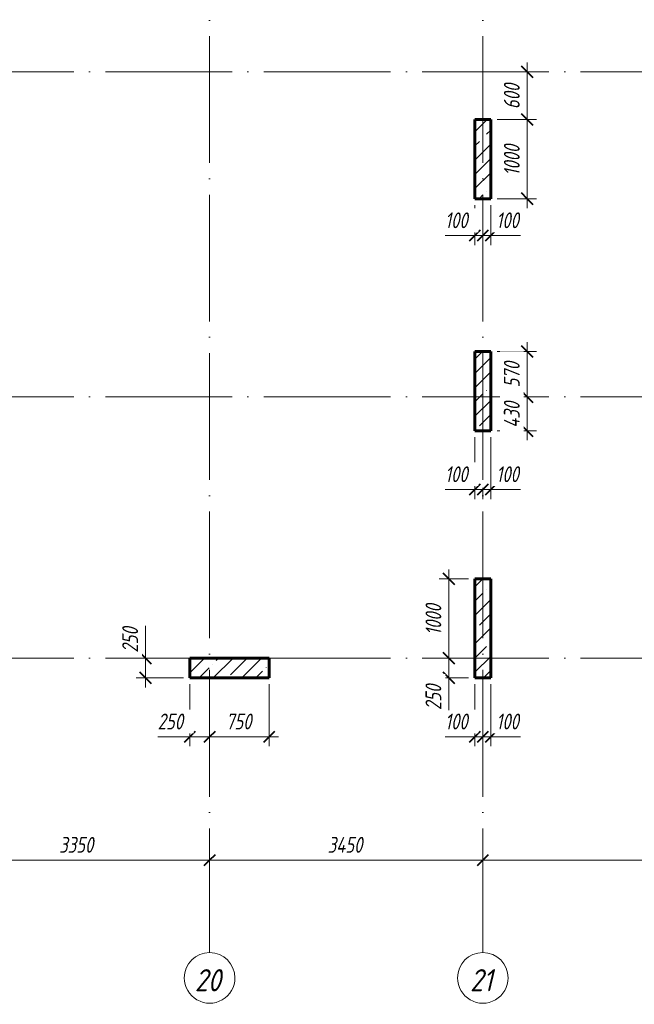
# Model space of a CAD drawing. Header units: millimetres. Extents: x 6092 to 73550, y -4371 to 20491.
# Tile 16 of 25: x 57651 to 65413, y -4371 to 8060. Entities that reach past the tile are written whole.
import ezdxf

# ---------------------------------------------------------------- set-up
doc = ezdxf.new("R2010")
doc.units = ezdxf.units.MM
doc.linetypes.add('ADSK_Линия сетки', pattern=[2000, 1600, -200, 0, -200])
for name, color, linetype, lineweight in [('A-____-____-DIMS', 211, 'Continuous', 9), ('A-____-____-DIMS-80', 211, 'Continuous', 9), ('S-COLS-____-MCUT', 52, 'Continuous', 40), ('S-COLS-____-OTLN', 52, 'Continuous', 18), ('S-GRID-____-IDEN', 1, 'Continuous', 20), ('S-GRID-____-OTLN', 1, 'Continuous', 9)]:
    doc.layers.add(name, color=color, linetype=linetype, lineweight=lineweight)
doc.styles.add('GOST Common_I', font='GOST_Common Italic.ttf', dxfattribs={"width": 0.9, "height": 280})
doc.styles.add('GOST Common_I_1', font='GOST_Common Italic.ttf', dxfattribs={"width": 0.8, "height": 200})
doc.dimstyles.new('ADSK_Округление_5мм__Узкий_', dxfattribs={"dimscale": 304.8, "dimtxt": 0.659918, "dimasz": 0.472441, "dimexe": 0.393701, "dimexo": 0.000861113, "dimgap": 0.104987, "dimtad": 1, "dimdec": 0, "dimlfac": 304.8, "dimrnd": 5, "dimdsep": 46, "dimtxsty": 'GOST Common_I_1', "dimblk1": 'OBLIQUE', "dimblk2": 'OBLIQUE', "dimsah": 1, "dimcen": 0.09, "dimdle": 0.393701, "dimazin": 0, "dimtfac": 1, "dimtdec": 4, "dimtix": 1, "dimtmove": 0, "dimatfit": 3, "dimfxl": 1, "dimtvp": 1, "dimtfill": 1, "dimtolj": 1, "dimtzin": 0, "dimlwd": 20, "dimlwe": 20, "dimarcsym": 2})
doc.dimstyles.new('ADSK_Округление_5мм__Узкий__1', dxfattribs={"dimscale": 304.8, "dimtxt": 0.659918, "dimasz": 0.472441, "dimexe": 0.393701, "dimexo": 0.000861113, "dimgap": 0.104987, "dimtad": 1, "dimdec": 0, "dimlfac": 304.8, "dimrnd": 5, "dimdsep": 46, "dimtxsty": 'GOST Common_I_1', "dimblk1": 'OBLIQUE', "dimblk2": 'OBLIQUE', "dimsah": 1, "dimcen": 0.09, "dimdle": 0.393701, "dimazin": 0, "dimtfac": 1, "dimtdec": 4, "dimtix": 1, "dimtmove": 1, "dimatfit": 3, "dimfxl": 1, "dimtvp": 1, "dimtfill": 1, "dimtolj": 1, "dimtzin": 0, "dimlwd": 20, "dimlwe": 20, "dimarcsym": 2})
pattern_1 = [(45, (16130.72, 8588.57), (-179.6051, 179.6051), []), (45, (16310.33, 8588.57), (-179.6051, 179.6051), [317.5, -63.5, 2.682, -60.818])]

# ---------------------------------------------------------------- blocks, each defined once
blk = doc.blocks.new('Ось сетки - Круг_Ø8 мм-6408-КЖ1_ПЭ_ВЭ1_Опалубка_Пилоны')
at = {"layer": 'S-GRID-____-IDEN'}
for start, end in [(90, 270), (270, 90)]:
    blk.add_arc((6412, 0), 320, start, end, dxfattribs=at)
blk = doc.blocks.new('DIMBLOCK20-КЖ1_ПЭ_ВЭ1_Опалубка_Пилоны')
at = {"layer": 'A-____-____-DIMS-80', "lineweight": 40}
for p, q in [((56700, -2551), (56772, -2479)), ((60050, -2551), (60122, -2479)), ((56700, -2551), (56628, -2623)), ((60050, -2551), (59978, -2623))]:
    blk.add_line(p, q, dxfattribs=at)
at = {"layer": 'A-____-____-DIMS-80', "lineweight": 20}
for p, q in [((56700, -2551), (56700, -2529)), ((56700, -2551), (60050, -2551)), ((56700, -2551), (56700, -2671)), ((60050, -2551), (60050, -2529)), ((60050, -2551), (60050, -2671))]:
    blk.add_line(p, q, dxfattribs=at)
at = {"layer": 'A-____-____-DIMS-80', "color": 0, "lineweight": 20, "insert": (58150, -2258), "char_height": 200, "width": 540.02, "attachment_point": 1, "line_spacing_factor": 1.022761, "style": 'GOST Common_I_1', "bg_fill": 3, "box_fill_scale": 1.25, "bg_fill_color": 256, "bg_fill_true_color": 13158600, "bg_fill_transparency": 0}
blk.add_mtext('3350', dxfattribs=at)
blk = doc.blocks.new('_Oblique')
at = {"color": 0, "linetype": 'ByBlock', "lineweight": -2}
blk.add_line((-0.5, -0.5), (0.5, 0.5), dxfattribs=at)
blk = doc.blocks.new('DIMBLOCK21-КЖ1_ПЭ_ВЭ1_Опалубка_Пилоны')
at = {"layer": 'A-____-____-DIMS-80', "lineweight": 40}
for p, q in [((60050, -2551), (60122, -2479)), ((63500, -2551), (63572, -2479)), ((60050, -2551), (59978, -2623)), ((63500, -2551), (63428, -2623))]:
    blk.add_line(p, q, dxfattribs=at)
at = {"layer": 'A-____-____-DIMS-80', "lineweight": 20}
for p, q in [((60050, -2551), (60050, -2529)), ((60050, -2551), (63500, -2551)), ((60050, -2551), (60050, -2671)), ((63500, -2551), (63500, -2529)), ((63500, -2551), (63500, -2671))]:
    blk.add_line(p, q, dxfattribs=at)
at = {"layer": 'A-____-____-DIMS-80', "color": 0, "lineweight": 20, "insert": (61541, -2258), "char_height": 200, "width": 560.47, "attachment_point": 1, "line_spacing_factor": 1.022761, "style": 'GOST Common_I_1', "bg_fill": 3, "box_fill_scale": 1.25, "bg_fill_color": 256, "bg_fill_true_color": 13158600, "bg_fill_transparency": 0}
blk.add_mtext('3450', dxfattribs=at)
blk = doc.blocks.new('DIMBLOCK22-КЖ1_ПЭ_ВЭ1_Опалубка_Пилоны')
at = {"layer": 'A-____-____-DIMS-80', "lineweight": 40}
for p, q in [((63500, -2551), (63572, -2479)), ((70150, -2551), (70222, -2479)), ((63500, -2551), (63428, -2623)), ((70150, -2551), (70078, -2623))]:
    blk.add_line(p, q, dxfattribs=at)
at = {"layer": 'A-____-____-DIMS-80', "lineweight": 20}
for p, q in [((63500, -2551), (63500, -2529)), ((63500, -2551), (70270, -2551)), ((63500, -2551), (63500, -2671)), ((70150, -2551), (70150, -2529)), ((70150, -2551), (70150, -2671))]:
    blk.add_line(p, q, dxfattribs=at)
at = {"layer": 'A-____-____-DIMS-80', "color": 0, "lineweight": 20, "insert": (66600, -2258), "char_height": 200, "width": 540.02, "attachment_point": 1, "line_spacing_factor": 1.022761, "style": 'GOST Common_I_1', "bg_fill": 3, "box_fill_scale": 1.25, "bg_fill_color": 256, "bg_fill_true_color": 13158600, "bg_fill_transparency": 0}
blk.add_mtext('6650', dxfattribs=at)
blk = doc.blocks.new('DIMBLOCK57-КЖ1_ПЭ_ВЭ1_Опалубка_Пилоны')
at = {"layer": 'A-____-____-DIMS-80', "lineweight": 20}
for p, q in [((63400, -994), (63400, -330)), ((63023, -994), (63370, -994)), ((63280, -994), (63500, -994)), ((63370, -994), (63450, -994)), ((63400, -994), (63400, -1114)), ((63500, -994), (63500, -972)), ((63500, -994), (63500, -1114))]:
    blk.add_line(p, q, dxfattribs=at)
at = {"layer": 'A-____-____-DIMS-80', "lineweight": 40}
for p, q in [((63400, -994), (63328, -1066)), ((63400, -994), (63472, -922)), ((63500, -994), (63428, -1066)), ((63500, -994), (63572, -922))]:
    blk.add_line(p, q, dxfattribs=at)
at = {"layer": 'A-____-____-DIMS-80', "color": 0, "lineweight": 20, "insert": (63023, -701), "char_height": 200, "width": 368.19, "attachment_point": 1, "line_spacing_factor": 1.022761, "style": 'GOST Common_I_1', "bg_fill": 3, "box_fill_scale": 1.25, "bg_fill_color": 256, "bg_fill_true_color": 13158600, "bg_fill_transparency": 0}
blk.add_mtext('100', dxfattribs=at)
blk = doc.blocks.new('DIMBLOCK58-КЖ1_ПЭ_ВЭ1_Опалубка_Пилоны')
at = {"layer": 'A-____-____-DIMS-80', "lineweight": 20}
for p, q in [((63600, -994), (63600, -330)), ((63500, -994), (63500, -972)), ((63500, -994), (63720, -994)), ((63500, -994), (63500, -1114)), ((63630, -994), (63550, -994)), ((63600, -994), (63600, -1114)), ((63977, -994), (63630, -994))]:
    blk.add_line(p, q, dxfattribs=at)
at = {"layer": 'A-____-____-DIMS-80', "lineweight": 40}
for p, q in [((63500, -994), (63428, -1066)), ((63500, -994), (63572, -922)), ((63600, -994), (63528, -1066)), ((63600, -994), (63672, -922))]:
    blk.add_line(p, q, dxfattribs=at)
at = {"layer": 'A-____-____-DIMS-80', "color": 0, "lineweight": 20, "insert": (63670, -701), "char_height": 200, "width": 368.19, "attachment_point": 1, "line_spacing_factor": 1.022761, "style": 'GOST Common_I_1', "bg_fill": 3, "box_fill_scale": 1.25, "bg_fill_color": 256, "bg_fill_true_color": 13158600, "bg_fill_transparency": 0}
blk.add_mtext('100', dxfattribs=at)
blk = doc.blocks.new('DIMBLOCK59-КЖ1_ПЭ_ВЭ1_Опалубка_Пилоны')
at = {"layer": 'A-____-____-DIMS-80', "lineweight": 20}
for p, q in [((63070, 1120), (63070, 0)), ((63070, 1000), (62950, 1000)), ((63070, 1000), (63320, 1000)), ((63070, 0), (62950, 0)), ((63070, 0), (63092, 0))]:
    blk.add_line(p, q, dxfattribs=at)
at = {"layer": 'A-____-____-DIMS-80', "lineweight": 40}
for p, q in [((63070, 1000), (62998, 1072)), ((63070, 1000), (63142, 928)), ((63070, 0), (62998, 72)), ((63070, 0), (63142, -72))]:
    blk.add_line(p, q, dxfattribs=at)
at = {"layer": 'A-____-____-DIMS-80', "color": 0, "lineweight": 20, "insert": (62776, 290), "char_height": 200, "width": 503.2, "attachment_point": 1, "rotation": 90, "line_spacing_factor": 1.022761, "style": 'GOST Common_I_1', "bg_fill": 3, "box_fill_scale": 1.25, "bg_fill_color": 256, "bg_fill_true_color": 13158600, "bg_fill_transparency": 0}
blk.add_mtext('1000', dxfattribs=at)
blk = doc.blocks.new('DIMBLOCK60-КЖ1_ПЭ_ВЭ1_Опалубка_Пилоны')
at = {"layer": 'A-____-____-DIMS-80', "lineweight": 40}
for p, q in [((63070, 0), (62998, 72)), ((63070, 0), (63142, -72)), ((63070, -250), (62998, -178)), ((63070, -250), (63142, -322))]:
    blk.add_line(p, q, dxfattribs=at)
at = {"layer": 'A-____-____-DIMS-80', "lineweight": 20}
for p, q in [((63070, 0), (62950, 0)), ((63070, 0), (63070, -370)), ((63070, 0), (63092, 0)), ((63070, -279), (63070, -125)), ((63070, -250), (62950, -250)), ((63070, -250), (63320, -250)), ((63070, -656), (63070, -279))]:
    blk.add_line(p, q, dxfattribs=at)
at = {"layer": 'A-____-____-DIMS-80', "color": 0, "lineweight": 20, "insert": (62776, -656), "char_height": 200, "width": 405.01, "attachment_point": 1, "rotation": 90, "line_spacing_factor": 1.022761, "style": 'GOST Common_I_1', "bg_fill": 3, "box_fill_scale": 1.25, "bg_fill_color": 256, "bg_fill_true_color": 13158600, "bg_fill_transparency": 0}
blk.add_mtext('250', dxfattribs=at)
blk = doc.blocks.new('DIMBLOCK67-КЖ1_ПЭ_ВЭ1_Опалубка_Пилоны')
at = {"layer": 'A-____-____-DIMS-80', "lineweight": 20}
for p, q in [((64059, 3990), (64059, 3300)), ((64059, 3870), (63680, 3870)), ((64059, 3870), (64179, 3870)), ((64059, 3300), (63939, 3300)), ((64059, 3300), (64081, 3300))]:
    blk.add_line(p, q, dxfattribs=at)
at = {"layer": 'A-____-____-DIMS-80', "lineweight": 40}
for p, q in [((64059, 3870), (63987, 3942)), ((64059, 3870), (64131, 3798)), ((64059, 3300), (63987, 3372)), ((64059, 3300), (64131, 3228))]:
    blk.add_line(p, q, dxfattribs=at)
at = {"layer": 'A-____-____-DIMS-80', "color": 0, "lineweight": 20, "insert": (63766, 3416), "char_height": 200, "width": 405.01, "attachment_point": 1, "rotation": 90, "line_spacing_factor": 1.022761, "style": 'GOST Common_I_1', "bg_fill": 3, "box_fill_scale": 1.25, "bg_fill_color": 256, "bg_fill_true_color": 13158600, "bg_fill_transparency": 0}
blk.add_mtext('570', dxfattribs=at)
blk = doc.blocks.new('DIMBLOCK68-КЖ1_ПЭ_ВЭ1_Опалубка_Пилоны')
at = {"layer": 'A-____-____-DIMS-80', "lineweight": 40}
for p, q in [((64059, 3300), (63987, 3372)), ((64059, 3300), (64131, 3228)), ((64059, 2870), (63987, 2942)), ((64059, 2870), (64131, 2798))]:
    blk.add_line(p, q, dxfattribs=at)
at = {"layer": 'A-____-____-DIMS-80', "lineweight": 20}
for p, q in [((64059, 3300), (63939, 3300)), ((64059, 3300), (64059, 2750)), ((64059, 3300), (64081, 3300)), ((64059, 2870), (63680, 2870)), ((64059, 2870), (64179, 2870))]:
    blk.add_line(p, q, dxfattribs=at)
at = {"layer": 'A-____-____-DIMS-80', "color": 0, "lineweight": 20, "insert": (63766, 2908), "char_height": 200, "width": 425.47, "attachment_point": 1, "rotation": 90, "line_spacing_factor": 1.022761, "style": 'GOST Common_I_1', "bg_fill": 3, "box_fill_scale": 1.25, "bg_fill_color": 256, "bg_fill_true_color": 13158600, "bg_fill_transparency": 0}
blk.add_mtext('430', dxfattribs=at)
blk = doc.blocks.new('DIMBLOCK69-КЖ1_ПЭ_ВЭ1_Опалубка_Пилоны')
at = {"layer": 'A-____-____-DIMS-80', "lineweight": 20}
for p, q in [((63400, 2127), (63400, 2790)), ((63023, 2127), (63370, 2127)), ((63280, 2127), (63500, 2127)), ((63370, 2127), (63450, 2127)), ((63400, 2127), (63400, 2007)), ((63500, 2127), (63500, 2149)), ((63500, 2127), (63500, 2007))]:
    blk.add_line(p, q, dxfattribs=at)
at = {"layer": 'A-____-____-DIMS-80', "lineweight": 40}
for p, q in [((63400, 2127), (63328, 2055)), ((63400, 2127), (63472, 2199)), ((63500, 2127), (63428, 2055)), ((63500, 2127), (63572, 2199))]:
    blk.add_line(p, q, dxfattribs=at)
at = {"layer": 'A-____-____-DIMS-80', "color": 0, "lineweight": 20, "insert": (63023, 2421), "char_height": 200, "width": 368.19, "attachment_point": 1, "line_spacing_factor": 1.022761, "style": 'GOST Common_I_1', "bg_fill": 3, "box_fill_scale": 1.25, "bg_fill_color": 256, "bg_fill_true_color": 13158600, "bg_fill_transparency": 0}
blk.add_mtext('100', dxfattribs=at)
blk = doc.blocks.new('DIMBLOCK70-КЖ1_ПЭ_ВЭ1_Опалубка_Пилоны')
at = {"layer": 'A-____-____-DIMS-80', "lineweight": 20}
for p, q in [((63600, 2127), (63600, 2790)), ((63500, 2127), (63500, 2149)), ((63500, 2127), (63720, 2127)), ((63500, 2127), (63500, 2007)), ((63630, 2127), (63550, 2127)), ((63600, 2127), (63600, 2007)), ((63977, 2127), (63630, 2127))]:
    blk.add_line(p, q, dxfattribs=at)
at = {"layer": 'A-____-____-DIMS-80', "lineweight": 40}
for p, q in [((63500, 2127), (63428, 2055)), ((63500, 2127), (63572, 2199)), ((63600, 2127), (63528, 2055)), ((63600, 2127), (63672, 2199))]:
    blk.add_line(p, q, dxfattribs=at)
at = {"layer": 'A-____-____-DIMS-80', "color": 0, "lineweight": 20, "insert": (63670, 2421), "char_height": 200, "width": 368.19, "attachment_point": 1, "line_spacing_factor": 1.022761, "style": 'GOST Common_I_1', "bg_fill": 3, "box_fill_scale": 1.25, "bg_fill_color": 256, "bg_fill_true_color": 13158600, "bg_fill_transparency": 0}
blk.add_mtext('100', dxfattribs=at)
blk = doc.blocks.new('DIMBLOCK71-КЖ1_ПЭ_ВЭ1_Опалубка_Пилоны')
at = {"layer": 'A-____-____-DIMS-80', "lineweight": 40}
for p, q in [((64059, 7400), (63987, 7472)), ((64059, 7400), (64131, 7328)), ((64059, 6800), (63987, 6872)), ((64059, 6800), (64131, 6728))]:
    blk.add_line(p, q, dxfattribs=at)
at = {"layer": 'A-____-____-DIMS-80', "lineweight": 20}
for p, q in [((64059, 7520), (64059, 6800)), ((64059, 7400), (63939, 7400)), ((64059, 7400), (64081, 7400)), ((64059, 6800), (63680, 6800)), ((64059, 6800), (64179, 6800))]:
    blk.add_line(p, q, dxfattribs=at)
at = {"layer": 'A-____-____-DIMS-80', "color": 0, "lineweight": 20, "insert": (63766, 6931), "char_height": 200, "width": 405.01, "attachment_point": 1, "rotation": 90, "line_spacing_factor": 1.022761, "style": 'GOST Common_I_1', "bg_fill": 3, "box_fill_scale": 1.25, "bg_fill_color": 256, "bg_fill_true_color": 13158600, "bg_fill_transparency": 0}
blk.add_mtext('600', dxfattribs=at)
blk = doc.blocks.new('DIMBLOCK72-КЖ1_ПЭ_ВЭ1_Опалубка_Пилоны')
at = {"layer": 'A-____-____-DIMS-80', "lineweight": 40}
for p, q in [((64059, 6800), (63987, 6872)), ((64059, 6800), (64131, 6728)), ((64059, 5800), (63987, 5872)), ((64059, 5800), (64131, 5728))]:
    blk.add_line(p, q, dxfattribs=at)
at = {"layer": 'A-____-____-DIMS-80', "lineweight": 20}
for p, q in [((64059, 6800), (63680, 6800)), ((64059, 6800), (64059, 5680)), ((64059, 6800), (64179, 6800)), ((64059, 5800), (63680, 5800)), ((64059, 5800), (64179, 5800))]:
    blk.add_line(p, q, dxfattribs=at)
at = {"layer": 'A-____-____-DIMS-80', "color": 0, "lineweight": 20, "insert": (63766, 6090), "char_height": 200, "width": 503.2, "attachment_point": 1, "rotation": 90, "line_spacing_factor": 1.022761, "style": 'GOST Common_I_1', "bg_fill": 3, "box_fill_scale": 1.25, "bg_fill_color": 256, "bg_fill_true_color": 13158600, "bg_fill_transparency": 0}
blk.add_mtext('1000', dxfattribs=at)
blk = doc.blocks.new('DIMBLOCK73-КЖ1_ПЭ_ВЭ1_Опалубка_Пилоны')
at = {"layer": 'A-____-____-DIMS-80', "lineweight": 20}
for p, q in [((63400, 5334), (63400, 5720)), ((63500, 5334), (63500, 5356)), ((63023, 5334), (63370, 5334)), ((63280, 5334), (63500, 5334)), ((63370, 5334), (63450, 5334)), ((63400, 5334), (63400, 5214)), ((63500, 5334), (63500, 5214))]:
    blk.add_line(p, q, dxfattribs=at)
at = {"layer": 'A-____-____-DIMS-80', "lineweight": 40}
for p, q in [((63400, 5334), (63472, 5406)), ((63500, 5334), (63572, 5406)), ((63400, 5334), (63328, 5262)), ((63500, 5334), (63428, 5262))]:
    blk.add_line(p, q, dxfattribs=at)
at = {"layer": 'A-____-____-DIMS-80', "color": 0, "lineweight": 20, "insert": (63023, 5627), "char_height": 200, "width": 368.19, "attachment_point": 1, "line_spacing_factor": 1.022761, "style": 'GOST Common_I_1', "bg_fill": 3, "box_fill_scale": 1.25, "bg_fill_color": 256, "bg_fill_true_color": 13158600, "bg_fill_transparency": 0}
blk.add_mtext('100', dxfattribs=at)
blk = doc.blocks.new('DIMBLOCK74-КЖ1_ПЭ_ВЭ1_Опалубка_Пилоны')
at = {"layer": 'A-____-____-DIMS-80', "lineweight": 20}
for p, q in [((63600, 5334), (63600, 5720)), ((63500, 5334), (63500, 5356)), ((63500, 5334), (63720, 5334)), ((63500, 5334), (63500, 5214)), ((63630, 5334), (63550, 5334)), ((63600, 5334), (63600, 5214)), ((63977, 5334), (63630, 5334))]:
    blk.add_line(p, q, dxfattribs=at)
at = {"layer": 'A-____-____-DIMS-80', "lineweight": 40}
for p, q in [((63500, 5334), (63572, 5406)), ((63600, 5334), (63672, 5406)), ((63500, 5334), (63428, 5262)), ((63600, 5334), (63528, 5262))]:
    blk.add_line(p, q, dxfattribs=at)
at = {"layer": 'A-____-____-DIMS-80', "color": 0, "lineweight": 20, "insert": (63670, 5627), "char_height": 200, "width": 368.19, "attachment_point": 1, "line_spacing_factor": 1.022761, "style": 'GOST Common_I_1', "bg_fill": 3, "box_fill_scale": 1.25, "bg_fill_color": 256, "bg_fill_true_color": 13158600, "bg_fill_transparency": 0}
blk.add_mtext('100', dxfattribs=at)
blk = doc.blocks.new('DIMBLOCK294-КЖ1_ПЭ_ВЭ1_Опалубка_Пилоны')
at = {"layer": 'A-____-____-DIMS-80', "lineweight": 20}
for p, q in [((59800, -994), (59800, -330)), ((59394, -994), (59771, -994)), ((59680, -994), (60050, -994)), ((59771, -994), (59925, -994)), ((59800, -994), (59800, -1114)), ((60050, -994), (60050, -972)), ((60050, -994), (60050, -1114))]:
    blk.add_line(p, q, dxfattribs=at)
at = {"layer": 'A-____-____-DIMS-80', "lineweight": 40}
for p, q in [((59800, -994), (59728, -1066)), ((59800, -994), (59872, -922)), ((60050, -994), (59978, -1066)), ((60050, -994), (60122, -922))]:
    blk.add_line(p, q, dxfattribs=at)
at = {"layer": 'A-____-____-DIMS-80', "color": 0, "lineweight": 20, "insert": (59394, -701), "char_height": 200, "width": 405.01, "attachment_point": 1, "line_spacing_factor": 1.022761, "style": 'GOST Common_I_1', "bg_fill": 3, "box_fill_scale": 1.25, "bg_fill_color": 256, "bg_fill_true_color": 13158600, "bg_fill_transparency": 0}
blk.add_mtext('250', dxfattribs=at)
blk = doc.blocks.new('DIMBLOCK295-КЖ1_ПЭ_ВЭ1_Опалубка_Пилоны')
at = {"layer": 'A-____-____-DIMS-80', "lineweight": 20}
for p, q in [((60800, -994), (60800, -330)), ((60050, -994), (60050, -972)), ((60050, -994), (60920, -994)), ((60050, -994), (60050, -1114)), ((60800, -994), (60800, -1114))]:
    blk.add_line(p, q, dxfattribs=at)
at = {"layer": 'A-____-____-DIMS-80', "lineweight": 40}
for p, q in [((60050, -994), (59978, -1066)), ((60050, -994), (60122, -922)), ((60800, -994), (60728, -1066)), ((60800, -994), (60872, -922))]:
    blk.add_line(p, q, dxfattribs=at)
at = {"layer": 'A-____-____-DIMS-80', "color": 0, "lineweight": 20, "insert": (60256, -701), "char_height": 200, "width": 405.01, "attachment_point": 1, "line_spacing_factor": 1.022761, "style": 'GOST Common_I_1', "bg_fill": 3, "box_fill_scale": 1.25, "bg_fill_color": 256, "bg_fill_true_color": 13158600, "bg_fill_transparency": 0}
blk.add_mtext('750', dxfattribs=at)
blk = doc.blocks.new('DIMBLOCK296-КЖ1_ПЭ_ВЭ1_Опалубка_Пилоны')
at = {"layer": 'A-____-____-DIMS-80', "lineweight": 20}
for p, q in [((59240, 406), (59240, 29)), ((59240, 0), (59120, 0)), ((59240, -370), (59240, 120)), ((59240, 29), (59240, -125)), ((59240, 0), (59720, 0)), ((59240, -250), (59120, -250)), ((59240, -250), (59720, -250))]:
    blk.add_line(p, q, dxfattribs=at)
at = {"layer": 'A-____-____-DIMS-80', "lineweight": 40}
for p, q in [((59240, 0), (59168, 72)), ((59240, 0), (59312, -72)), ((59240, -250), (59168, -178)), ((59240, -250), (59312, -322))]:
    blk.add_line(p, q, dxfattribs=at)
at = {"layer": 'A-____-____-DIMS-80', "color": 0, "lineweight": 20, "insert": (58946, 69), "char_height": 200, "width": 405.01, "attachment_point": 1, "rotation": 90, "line_spacing_factor": 1.022761, "style": 'GOST Common_I_1', "bg_fill": 3, "box_fill_scale": 1.25, "bg_fill_color": 256, "bg_fill_true_color": 13158600, "bg_fill_transparency": 0}
blk.add_mtext('250', dxfattribs=at)

msp = doc.modelspace()

# ---------------------------------------------------------------- hatches: boundary and pattern name
at = {"layer": 'S-COLS-____-OTLN', "lineweight": 9}
h = msp.add_hatch(dxfattribs=at)
h.set_pattern_fill('FP_1', color=256, style=0, pattern_type=2)
h.set_pattern_definition(pattern_1)
h.paths.add_polyline_path([(63600, 5800), (63600, 6800), (63400, 6800), (63400, 5800)])
h = msp.add_hatch(dxfattribs=at)
h.set_pattern_fill('FP_1', color=256, style=0, pattern_type=2)
h.set_pattern_definition(pattern_1)
h.paths.add_polyline_path([(63400, 2869.9996), (63600, 2869.9996), (63600, 3869.9996), (63400, 3869.9996)])
h = msp.add_hatch(dxfattribs=at)
h.set_pattern_fill('FP_1', color=256, style=0, pattern_type=2)
h.set_pattern_definition(pattern_1)
h.paths.add_polyline_path([(63400, -250.0003), (63600, -250.0003), (63600, 999.9997), (63400, 999.9997)])
h = msp.add_hatch(dxfattribs=at)
h.set_pattern_fill('FP_1', color=256, style=0, pattern_type=2)
h.set_pattern_definition(pattern_1)
h.paths.add_polyline_path([(60800.2495, -250), (60800.2495, 0), (59800.2495, 0), (59800.2495, -250)])

# ---------------------------------------------------------------- linework, layer by layer
at = {"layer": 'S-COLS-____-MCUT', "lineweight": 60}
for p, q in [((63600, 6800), (63400, 6800)), ((63400, 6800), (63400, 5800)), ((63600, 5800), (63600, 6800)), ((63400, 5800), (63600, 5800)), ((63600, 3869.9996), (63400, 3869.9996)), ((63400, 3869.9996), (63400, 2869.9996)), ((63600, 2869.9996), (63600, 3869.9996)), ((63400, 2869.9996), (63600, 2869.9996)), ((63600, 999.9997), (63400, 999.9997)), ((63400, 999.9997), (63400, -250.0003)), ((63600, -250.0003), (63600, 999.9997)), ((60800.2495, 0), (59800.2495, 0)), ((59800.2495, 0), (59800.2495, -250)), ((60800.2495, -250), (60800.2495, 0)), ((59800.2495, -250), (60800.2495, -250)), ((63400, -250.0003), (63600, -250.0003))]:
    msp.add_line(p, q, dxfattribs=at)
at = {"layer": 'S-GRID-____-OTLN', "linetype": 'ADSK_Линия сетки'}
for p, q in [((60050, 19851.1002), (60050, -3717.186)), ((63500, 19851.1002), (63500, -3717.186)), ((6731.5249, 7400), (72652.3528, 7400)), ((6731.5249, 3300), (72652.3528, 3300)), ((6731.5249, 0), (72652.3528, 0))]:
    msp.add_line(p, q, dxfattribs=at)

# ---------------------------------------------------------------- block references
at = {"layer": 'S-GRID-____-IDEN', "rotation": 269.9999999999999}
for p in [(60050, 2374.3389), (63500, 2374.3389)]:
    msp.add_blockref('Ось сетки - Круг_Ø8 мм-6408-КЖ1_ПЭ_ВЭ1_Опалубка_Пилоны', p, dxfattribs=at)

# ---------------------------------------------------------------- texts
at = {"layer": 'S-GRID-____-IDEN', "lineweight": 9, "char_height": 280, "attachment_point": 1, "style": 'GOST Common_I'}
for s, insert, width in [('20', (59862.3845, -3927.3627), 444.45555), ('21', (63338.6645, -3927.3627), 380.9619)]:
    msp.add_mtext(s, dxfattribs=dict(at, insert=insert, width=width))

# ---------------------------------------------------------------- next in the draw order: dimensions: what is measured, and where the dimension line sits
at = {"layer": 'A-____-____-DIMS', "lineweight": 20}
for base, p1, p2, override, picture, middle in [((64059.2865, 6800), (64161.1099, 7400), (63600, 6800), {"dimpost": '<>', "dimfxl": 821.489065}, 'DIMBLOCK71-КЖ1_ПЭ_ВЭ1_Опалубка_Пилоны', (63927.2865, 7100)), ((64059.2865, 3300), (63600, 3869.9996), (64161.1099, 3300), {"dimpost": '<>', "dimfxl": 799.839925}, 'DIMBLOCK67-КЖ1_ПЭ_ВЭ1_Опалубка_Пилоны', (63925.9986, 3584.9998)), ((63069.7012, 0), (63400, 999.9997), (63171.5245, 0), {"dimpost": '<>', "dimfxl": 1025.768178}, 'DIMBLOCK59-КЖ1_ПЭ_ВЭ1_Опалубка_Пилоны', (62937.7012, 499.9998))]:
    dim = msp.add_linear_dim(base=base, p1=p1, p2=p2, angle=90, dimstyle='ADSK_Округление_5мм__Узкий_', override=override, dxfattribs=at)
    dim.commit()
    dim.dimension.update_dxf_attribs({"geometry": picture, "text_midpoint": middle})
for base, p1, p2, override, picture, middle in [((60050, -994.2897), (59800.2495, -250), (60050, -892.4663), {"dimpost": '<>', "dimfxl": 689.302715}, 'DIMBLOCK294-КЖ1_ПЭ_ВЭ1_Опалубка_Пилоны', (59596.4006, -834.2573)), ((63500, -994.2897), (63400, -250.0003), (63500, -892.4663), {"dimpost": '<>', "dimfxl": 650.201891}, 'DIMBLOCK57-КЖ1_ПЭ_ВЭ1_Опалубка_Пилоны', (63206.8304, -834.2573))]:
    dim = msp.add_linear_dim(base=base, p1=p1, p2=p2, dimstyle='ADSK_Округление_5мм__Узкий__1', override=override, dxfattribs=at)
    dim.commit()
    dim.dimension.update_dxf_attribs({"geometry": picture, "text_midpoint": middle, "dimtype": 160})
dim = msp.add_linear_dim(base=(60050, -2551.0416), p1=(56700, -2449.2182), p2=(60050, -2449.2182), dimstyle='ADSK_Округление_5мм__Узкий_', override={"dimpost": '<>', "dimfxl": 3350}, dxfattribs=at)
dim.commit()
dim.dimension.update_dxf_attribs({"geometry": 'DIMBLOCK20-КЖ1_ПЭ_ВЭ1_Опалубка_Пилоны', "text_midpoint": (58375, -2419.0416)})

# ---------------------------------------------------------------- next in the draw order: dimensions: what is measured, and where the dimension line sits
for base, p1, p2, override, picture, middle in [((64059.2865, 5800), (63600, 6800), (63600, 5800), {"dimpost": '<>', "dimfxl": 1000}, 'DIMBLOCK72-КЖ1_ПЭ_ВЭ1_Опалубка_Пилоны', (63927.2865, 6300)), ((64059.2865, 2869.9996), (64161.1099, 3300), (63600, 2869.9996), {"dimpost": '<>', "dimfxl": 706.92619}, 'DIMBLOCK68-КЖ1_ПЭ_ВЭ1_Опалубка_Пилоны', (63927.2865, 3084.9998))]:
    dim = msp.add_linear_dim(base=base, p1=p1, p2=p2, angle=90, dimstyle='ADSK_Округление_5мм__Узкий_', override=override, dxfattribs=at)
    dim.commit()
    dim.dimension.update_dxf_attribs({"geometry": picture, "text_midpoint": middle})
dim = msp.add_linear_dim(base=(59239.8142, 0), p1=(59800.2495, -250), p2=(59800.2495, 0), angle=90, dimstyle='ADSK_Округление_5мм__Узкий__1', override={"dimpost": '<>', "dimfxl": 250}, dxfattribs=at)
dim.commit()
dim.dimension.update_dxf_attribs({"geometry": 'DIMBLOCK296-КЖ1_ПЭ_ВЭ1_Опалубка_Пилоны', "text_midpoint": (59079.7819, 271.3511), "dimtype": 160, "text_rotation": 90})
for base, p1, p2, override, picture, middle in [((60800.2495, -994.2897), (60050, -892.4663), (60800.2495, -250), {"dimpost": '<>', "dimfxl": 987.743536}, 'DIMBLOCK295-КЖ1_ПЭ_ВЭ1_Опалубка_Пилоны', (60425.1248, -861.0018)), ((63500, -2551.0416), (60050, -2449.2182), (63500, -2449.2182), {"dimpost": '<>', "dimfxl": 3450}, 'DIMBLOCK21-КЖ1_ПЭ_ВЭ1_Опалубка_Пилоны', (61775, -2419.0416))]:
    dim = msp.add_linear_dim(base=base, p1=p1, p2=p2, dimstyle='ADSK_Округление_5мм__Узкий_', override=override, dxfattribs=at)
    dim.commit()
    dim.dimension.update_dxf_attribs({"geometry": picture, "text_midpoint": middle})
dim = msp.add_linear_dim(base=(63600, -994.2897), p1=(63500, -892.4663), p2=(63600, -250.0003), dimstyle='ADSK_Округление_5мм__Узкий__1', override={"dimpost": '<>', "dimfxl": 650.201891}, dxfattribs=at)
dim.commit()
dim.dimension.update_dxf_attribs({"geometry": 'DIMBLOCK58-КЖ1_ПЭ_ВЭ1_Опалубка_Пилоны', "text_midpoint": (63854.5353, -834.2573), "dimtype": 160})

# ---------------------------------------------------------------- next in the draw order: dimensions: what is measured, and where the dimension line sits
for base, p1, p2, override, picture, middle in [((63500, 5333.7827), (63400, 5800), (63500, 5435.6061), {"dimpost": '<>', "dimfxl": 377.86628}, 'DIMBLOCK73-КЖ1_ПЭ_ВЭ1_Опалубка_Пилоны', (63206.8304, 5493.8151)), ((63500, 2127.2814), (63400, 2869.9996), (63500, 2229.1048), {"dimpost": '<>', "dimfxl": 648.649497}, 'DIMBLOCK69-КЖ1_ПЭ_ВЭ1_Опалубка_Пилоны', (63206.8304, 2287.3138))]:
    dim = msp.add_linear_dim(base=base, p1=p1, p2=p2, dimstyle='ADSK_Округление_5мм__Узкий__1', override=override, dxfattribs=at)
    dim.commit()
    dim.dimension.update_dxf_attribs({"geometry": picture, "text_midpoint": middle, "dimtype": 160})
dim = msp.add_linear_dim(base=(63069.7012, -250.0003), p1=(63171.5245, 0), p2=(63400, -250.0003), angle=90, dimstyle='ADSK_Округление_5мм__Узкий__1', override={"dimpost": '<>', "dimfxl": 338.675665}, dxfattribs=at)
dim.commit()
dim.dimension.update_dxf_attribs({"geometry": 'DIMBLOCK60-КЖ1_ПЭ_ВЭ1_Опалубка_Пилоны', "text_midpoint": (62909.6688, -453.8492), "dimtype": 160, "text_rotation": 90})
dim = msp.add_linear_dim(base=(70150, -2551.0416), p1=(63500, -2449.2182), p2=(70150, -2449.2182), dimstyle='ADSK_Округление_5мм__Узкий_', override={"dimpost": '<>', "dimfxl": 6650}, dxfattribs=at)
dim.commit()
dim.dimension.update_dxf_attribs({"geometry": 'DIMBLOCK22-КЖ1_ПЭ_ВЭ1_Опалубка_Пилоны', "text_midpoint": (66825, -2419.0416)})

# ---------------------------------------------------------------- next in the draw order: dimensions: what is measured, and where the dimension line sits
for base, p1, p2, override, picture, middle in [((63600, 5333.7827), (63500, 5435.6061), (63600, 5800), {"dimpost": '<>', "dimfxl": 377.86628}, 'DIMBLOCK74-КЖ1_ПЭ_ВЭ1_Опалубка_Пилоны', (63854.5353, 5493.8151)), ((63600, 2127.2814), (63500, 2229.1048), (63600, 2869.9996), {"dimpost": '<>', "dimfxl": 648.649497}, 'DIMBLOCK70-КЖ1_ПЭ_ВЭ1_Опалубка_Пилоны', (63854.5353, 2287.3138))]:
    dim = msp.add_linear_dim(base=base, p1=p1, p2=p2, dimstyle='ADSK_Округление_5мм__Узкий__1', override=override, dxfattribs=at)
    dim.commit()
    dim.dimension.update_dxf_attribs({"geometry": picture, "text_midpoint": middle, "dimtype": 160})

doc.saveas('drawing.dxf')
